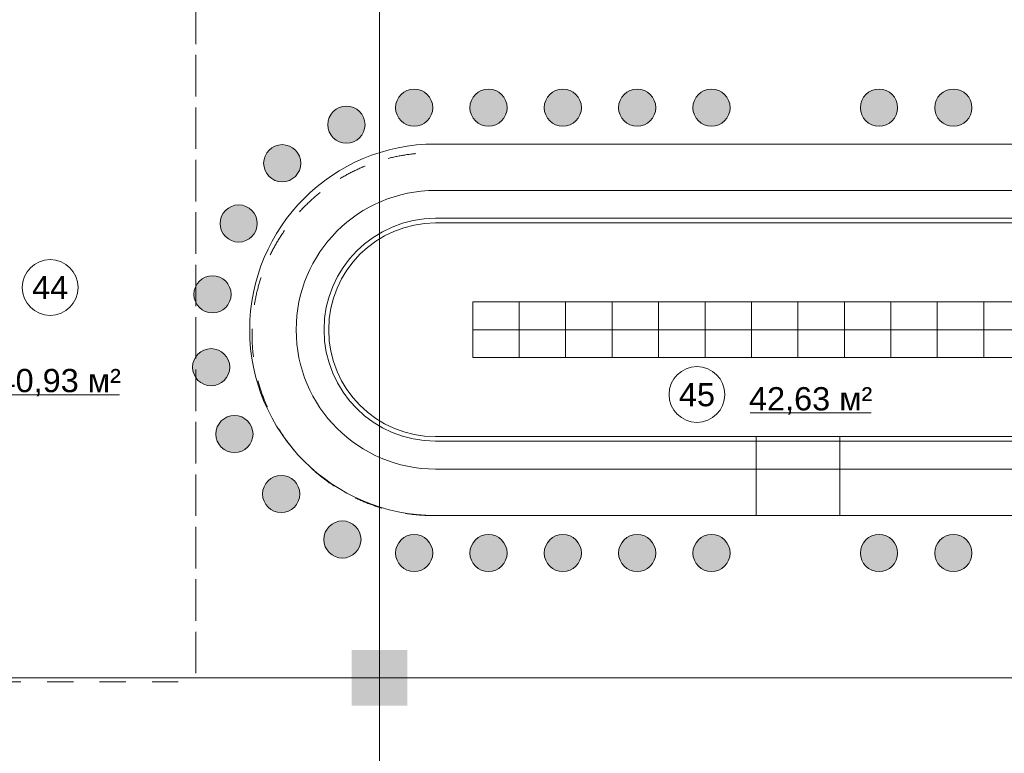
# Model space of a CAD drawing. Header units: millimetres. Extents: x -14761 to 157739, y -22400 to 107990.
# Tile 106 of 190: x 59129 to 69725, y 44187 to 52086. Entities that reach past the tile are written whole.
import ezdxf

# ---------------------------------------------------------------- set-up
doc = ezdxf.new("R2010")
doc.units = ezdxf.units.MM
doc.header["$MEASUREMENT"] = 0
doc.linetypes.add('Wipeout_Contour', pattern=[1000, 0, -1000])
doc.linetypes.add('Штриховая', pattern=[564.444447, 282.222223, -282.222223])
for name, color, linetype in [('Интерьер - конструкции мебели', 7, 'Continuous'), ('Интерьер - Мебель', 7, 'Continuous'), ('Конструктив - Колонны', 7, 'Continuous'), ('Элемент Модели - Зона', 7, 'Continuous'), ('Элемент Модели - Оси', 7, 'Continuous')]:
    doc.layers.add(name, color=color, linetype=linetype)
doc.styles.add('СГЕНЕРИР_СТИЛЬ_1', font='txt')

msp = doc.modelspace()

# ---------------------------------------------------------------- hatches: boundary and pattern name
at = {"layer": 'Интерьер - Мебель', "linetype": 'Continuous', "lineweight": 0, "true_color": 0xffffff}
for points in [[(63374, 50938, 1), (63374, 51338, 1)], [(64174, 50938, 1), (64174, 51338, 1)], [(64974, 50938, 1), (64974, 51338, 1)], [(65774, 50938, 1), (65774, 51338, 1)], [(66574, 50938, 1), (66574, 51338, 1)], [(68377, 50938, 1), (68377, 51338, 1)], [(69177, 50938, 1), (69177, 51338, 1)], [(62645, 50755, 1), (62645, 51155, 1)], [(61954, 50340, 1), (61954, 50740, 1)], [(61486, 49691, 1), (61486, 50091, 1)], [(61204, 48928, 1), (61204, 49328, 1)], [(61189, 48144, 1), (61189, 48544, 1)], [(61440, 47424, 1), (61440, 47824, 1)], [(61943, 46779, 1), (61943, 47179, 1)], [(62602, 46289, 1), (62602, 46689, 1)], [(63374, 46143, 1), (63374, 46543, 1)], [(64174, 46143, 1), (64174, 46543, 1)], [(64974, 46143, 1), (64974, 46543, 1)], [(65774, 46143, 1), (65774, 46543, 1)], [(66574, 46143, 1), (66574, 46543, 1)], [(68377, 46143, 1), (68377, 46543, 1)], [(69177, 46143, 1), (69177, 46543, 1)]]:
    msp.add_hatch(color=7, dxfattribs=at).paths.add_polyline_path(points)
at = {"layer": 'Конструктив - Колонны', "linetype": 'Continuous', "lineweight": 0, "true_color": 0x000000}
msp.add_hatch(color=18, dxfattribs=at).paths.add_polyline_path([(62700, 45300), (62700, 44700), (63300, 44700), (63300, 45300)])

# ---------------------------------------------------------------- linework, layer by layer
at = {"layer": 'Интерьер - конструкции мебели', "color": 7, "linetype": 'Continuous', "lineweight": 15, "flags": 128}
for points in [[(63604, 49947, 1), (63604, 47547), (71404, 47547, 1), (71404, 49947)], [(63604, 47597), (71404, 47597, 1), (71404, 49897), (63604, 49897, 1)]]:
    msp.add_lwpolyline(points, format="xyb", close=True, dxfattribs=at)
at = {"layer": 'Интерьер - Мебель', "color": 7, "linetype": 'Continuous', "lineweight": 15}
for p, q in [((64504, 48747), (64504, 49047)), ((65504, 48747), (65504, 49047)), ((66504, 48747), (66504, 49047)), ((67504, 48747), (67504, 49047)), ((68504, 48747), (68504, 49047)), ((69504, 48747), (69504, 49047)), ((64504, 48447), (64504, 48747)), ((65504, 48447), (65504, 48747)), ((66504, 48447), (66504, 48747)), ((67504, 48447), (67504, 48747)), ((68504, 48447), (68504, 48747)), ((69504, 48447), (69504, 48747))]:
    msp.add_line(p, q, dxfattribs=at)
at = {"layer": 'Интерьер - Мебель', "color": 7, "linetype": 'Continuous', "lineweight": 15, "flags": 128}
for points in [[(63374, 50938, 1), (63374, 51338, 1)], [(64174, 50938, 1), (64174, 51338, 1)], [(64974, 50938, 1), (64974, 51338, 1)], [(65774, 50938, 1), (65774, 51338, 1)], [(66574, 50938, 1), (66574, 51338, 1)], [(68377, 50938, 1), (68377, 51338, 1)], [(69177, 50938, 1), (69177, 51338, 1)], [(62645, 50755, -1), (62645, 51155, -1)], [(61954, 50340, -1), (61954, 50740, -1)], [(61486, 49691, -1), (61486, 50091, -1)], [(61204, 48928, -1), (61204, 49328, -1)], [(61189, 48144, -1), (61189, 48544, -1)], [(61440, 47424, -1), (61440, 47824, -1)], [(61943, 46779, -1), (61943, 47179, -1)], [(62602, 46289, -1), (62602, 46689, -1)], [(63374, 46143, 1), (63374, 46543, 1)], [(64174, 46143, 1), (64174, 46543, 1)], [(64974, 46143, 1), (64974, 46543, 1)], [(65774, 46143, 1), (65774, 46543, 1)], [(66574, 46143, 1), (66574, 46543, 1)], [(68377, 46143, 1), (68377, 46543, 1)], [(69177, 46143, 1), (69177, 46543, 1)]]:
    msp.add_lwpolyline(points, format="xyb", close=True, dxfattribs=at)
for points in [[(64004, 48747), (65004, 48747), (65004, 49047), (64004, 49047)], [(65004, 48747), (66004, 48747), (66004, 49047), (65004, 49047)], [(66004, 48747), (67004, 48747), (67004, 49047), (66004, 49047)], [(67004, 48747), (68004, 48747), (68004, 49047), (67004, 49047)], [(68004, 48747), (69004, 48747), (69004, 49047), (68004, 49047)], [(69004, 48747), (70004, 48747), (70004, 49047), (69004, 49047)], [(64004, 48447), (65004, 48447), (65004, 48747), (64004, 48747)], [(65004, 48447), (66004, 48447), (66004, 48747), (65004, 48747)], [(66004, 48447), (67004, 48447), (67004, 48747), (66004, 48747)], [(67004, 48447), (68004, 48447), (68004, 48747), (67004, 48747)], [(68004, 48447), (69004, 48447), (69004, 48747), (68004, 48747)], [(69004, 48447), (70004, 48447), (70004, 48747), (69004, 48747)]]:
    msp.add_lwpolyline(points, close=True, dxfattribs=at)
at = {"layer": 'Конструктив - Колонны', "color": 7, "linetype": 'Continuous', "lineweight": 15}
for p, q in [((63000, 45080), (63000, 45380)), ((62920, 45000), (62620, 45000)), ((63080, 45000), (63380, 45000)), ((63000, 44920), (63000, 44620))]:
    msp.add_line(p, q, dxfattribs=at)
msp.add_point((63000, 45000), dxfattribs=at)
at = {"layer": 'Элемент Модели - Зона', "color": 7, "linetype": 'Continuous', "lineweight": 15}
for p, q in [((58712, 48048), (60202, 48048)), ((66991, 47852), (68291, 47852))]:
    msp.add_line(p, q, dxfattribs=at)
at = {"layer": 'Элемент Модели - Зона', "color": 7, "linetype": 'Штриховая', "lineweight": 15, "flags": 128}
for points in [[(36150, 44957), (36110, 44957), (36110, 36320), (41880, 36320), (41880, 39142), (45143, 42405), (45157, 42391), (45157, 42420), (63300, 42420), (63300, 42400), (77400, 42400), (77400, 42420), (114081, 42420), (117317, 39177), (117320, 38842), (117320, 36305), (117360, 36305), (117360, 34300), (117120, 34300), (117120, 35700), (116700, 35700), (116700, 36100), (108300, 36100), (108300, 35700), (107700, 35700), (107700, 36100), (99320, 36100), (99320, 26970), (107700, 26970), (107700, 27650), (108300, 27650), (108300, 26460), (112380, 26460), (112380, 27370), (112500, 27370), (112500, 21180), (117120, 21180), (117120, 26250), (116650, 26250), (116650, 27750), (117120, 27750), (117120, 32800), (117360, 32800), (117360, 20150), (117120, 20150), (117120, 20940), (99320, 20940), (99320, 14650), (117120, 14650), (117120, 17700), (116700, 17700), (116700, 18326), (117120, 18326), (117120, 18650), (117360, 18650), (117360, 18320), (120850, 18320), (120850, 37205), (120239, 37205), (120239, 45000), (125700, 45000), (125700, 45300), (126300, 45300), (126300, 45000), (141025, 45000), (141025, 45100), (140125, 45100), (140125, 47500), (132700, 47500), (132700, 53680), (130530, 53680), (130530, 54300), (129183, 54300), (126300, 54300), (126300, 53700), (125700, 53700), (125700, 54213), (124800, 54213), (117300, 54213), (117300, 53700), (116700, 53700), (116700, 54213), (108300, 54213), (108300, 53700), (107700, 53700), (107700, 54213), (99300, 54213), (99300, 53700), (98700, 53700), (98700, 54213), (90650, 54213), (90650, 53700), (90050, 53700), (89950, 53700), (89950, 48633), (77450, 48633), (77450, 53800), (77450, 61690), (77460, 61690), (77460, 67850), (74720, 67850), (74720, 59730), (73965, 59730), (73965, 54212), (72300, 54212), (72300, 53700), (71700, 53700), (71700, 54212), (63300, 54212), (63300, 53700), (62700, 53700), (62700, 54212), (61025, 54212), (61025, 46500), (61025, 45000), (54300, 45000), (54300, 44700), (53700, 44700), (53700, 45000), (45300, 45000), (45300, 44700), (44700, 44700), (44700, 45000), (36750, 45000), (36750, 44700), (36150, 44700)], [(36110, 45157), (36110, 44957), (36150, 44957), (36150, 45300), (36750, 45300), (36750, 45000), (44700, 45000), (44700, 45300), (45300, 45300), (45300, 45000), (53700, 45000), (53700, 45300), (54300, 45300), (54300, 44957), (61025, 44957), (61025, 54213), (61036, 54213), (61036, 59730), (60580, 59730), (60580, 63080), (60300, 63080), (60300, 63320), (62680, 63320), (62680, 64500), (55920, 64500), (55920, 63320), (58800, 63320), (58800, 63080), (58000, 63080), (58000, 52600), (48600, 52600), (48600, 53700), (36110, 53700), (36110, 53650)]]:
    msp.add_lwpolyline(points, close=True, dxfattribs=at)
for points in [[(63582, 46747), (71426, 46747, 1), (71426, 50653), (63582, 50653, 1)], [(63582, 46747, -1), (63582, 50653), (71426, 50653, -1), (71426, 46747)]]:
    msp.add_lwpolyline(points, format="xyb", close=True, dxfattribs=at)
at = {"layer": 'Элемент Модели - Зона', "color": 7, "linetype": 'Continuous', "lineweight": 15, "flags": 128}
for points in [[(59757, 49202, 1), (59157, 49202, 1)], [(66717, 48050, 1), (66117, 48050, 1)]]:
    msp.add_lwpolyline(points, format="xyb", close=True, dxfattribs=at)
at = {"layer": 'Элемент Модели - Оси', "color": 7, "linetype": 'Continuous', "lineweight": 15}
for p, q in [((63000, 92200), (63000, -1975)), ((-12761, 45000), (155650, 45000))]:
    msp.add_line(p, q, dxfattribs=at)

# ---------------------------------------------------------------- texts
at = {"layer": 'Элемент Модели - Зона', "color": 7, "lineweight": 15, "char_height": 250, "attachment_point": 5, "style": 'СГЕНЕРИР_СТИЛЬ_1'}
for s, insert in [('\\A1;{\\pqc;\\fArial|b0|i0|c204|p38;44}', (59457, 49202)), ('\\A1;{\\pqc;\\fArial|b0|i0|c204|p38;240,93 м²}', (59457, 48177)), ('\\A1;{\\pqc;\\fArial|b0|i0|c204|p38;45}', (66417, 48047)), ('\\A1;{\\pqc;\\fArial|b0|i0|c204|p38;42,63 м²}', (67641, 47981))]:
    msp.add_mtext(s, dxfattribs=dict(at, insert=insert))

# ---------------------------------------------------------------- next in the draw order: wipeouts: each hides what was drawn before it
at = {"color": 254, "linetype": 'Wipeout_Contour', "lineweight": 0, "ltscale": 337335.246784}
msp.add_wipeout([(71404, 50747), (63604, 50747), (63604, 50247), (71404, 50247)], dxfattribs=at).dxf.layer = 'Интерьер - конструкции мебели'
at = {"color": 254, "linetype": 'Wipeout_Contour', "lineweight": 0, "ltscale": 336209.651335}
msp.add_wipeout([(67954, 46747), (71404, 46747), (71404, 47247), (67954, 47247)], dxfattribs=at).dxf.layer = 'Интерьер - конструкции мебели'

# ---------------------------------------------------------------- next in the draw order: linework, layer by layer
at = {"layer": 'Интерьер - конструкции мебели', "color": 7, "linetype": 'Continuous', "lineweight": 15, "flags": 128}
for points in [[(71404, 50747), (63604, 50747)], [(67954, 46747), (71404, 46747)]]:
    msp.add_lwpolyline(points, dxfattribs=at)

# ---------------------------------------------------------------- next in the draw order: wipeouts: each hides what was drawn before it
at = {"color": 254, "linetype": 'Wipeout_Contour', "lineweight": 0, "ltscale": 336377.728756}
msp.add_wipeout([(71404, 50247), (63604, 50247), (63604, 49947), (71404, 49947)], dxfattribs=at).dxf.layer = 'Интерьер - конструкции мебели'
at = {"color": 254, "linetype": 'Wipeout_Contour', "lineweight": 0, "ltscale": 337106.481439}
msp.add_wipeout([(67954, 47247), (71404, 47247), (71404, 47547), (67954, 47547)], dxfattribs=at).dxf.layer = 'Интерьер - конструкции мебели'

# ---------------------------------------------------------------- next in the draw order: linework, layer by layer
at = {"layer": 'Интерьер - конструкции мебели', "color": 7, "linetype": 'Continuous', "lineweight": 15}
for p, q in [((71404, 50247), (63604, 50247)), ((67954, 47247), (71404, 47247))]:
    msp.add_line(p, q, dxfattribs=at)
at = {"layer": 'Интерьер - конструкции мебели', "color": 7, "linetype": 'Continuous', "lineweight": 15, "flags": 128}
for points in [[(63604, 49947), (71404, 49947)], [(71404, 47547), (67954, 47547)]]:
    msp.add_lwpolyline(points, dxfattribs=at)
at = {"layer": 'Интерьер - конструкции мебели', "color": 7, "linetype": 'Continuous', "lineweight": 15}
for radius in [2000, 1500, 1200]:
    msp.add_arc((63604, 48747), radius, 90, 270, dxfattribs=at)

# ---------------------------------------------------------------- next in the draw order: wipeouts: each hides what was drawn before it
at = {"color": 254, "linetype": 'Wipeout_Contour', "lineweight": 0, "ltscale": 321934.315123}
msp.add_wipeout([(63604, 46747), (67054, 46747), (67054, 47247), (63604, 47247)], dxfattribs=at).dxf.layer = 'Интерьер - конструкции мебели'

# ---------------------------------------------------------------- next in the draw order: linework, layer by layer
at = {"layer": 'Интерьер - конструкции мебели', "color": 7, "linetype": 'Continuous', "lineweight": 15, "flags": 128}
msp.add_lwpolyline([(63604, 46747), (67054, 46747)], dxfattribs=at)

# ---------------------------------------------------------------- next in the draw order: wipeouts: each hides what was drawn before it
at = {"color": 254, "linetype": 'Wipeout_Contour', "lineweight": 0, "ltscale": 322870.840163}
msp.add_wipeout([(63604, 47247), (67054, 47247), (67054, 47547), (63604, 47547)], dxfattribs=at).dxf.layer = 'Интерьер - конструкции мебели'

# ---------------------------------------------------------------- next in the draw order: linework, layer by layer
at = {"layer": 'Интерьер - конструкции мебели', "color": 7, "linetype": 'Continuous', "lineweight": 15}
msp.add_line((63604, 47247), (67054, 47247), dxfattribs=at)
at = {"layer": 'Интерьер - конструкции мебели', "color": 7, "linetype": 'Continuous', "lineweight": 15, "flags": 128}
msp.add_lwpolyline([(67054, 47547), (63604, 47547)], dxfattribs=at)

# ---------------------------------------------------------------- next in the draw order: wipeouts: each hides what was drawn before it
at = {"color": 254, "linetype": 'Wipeout_Contour', "lineweight": 0, "ltscale": 329012.352969}
msp.add_wipeout([(67054, 46747), (67954, 46747), (67954, 47247), (67054, 47247)], dxfattribs=at).dxf.layer = 'Интерьер - конструкции мебели'

# ---------------------------------------------------------------- next in the draw order: linework, layer by layer
at = {"layer": 'Интерьер - конструкции мебели', "color": 7, "linetype": 'Continuous', "lineweight": 15, "flags": 128}
msp.add_lwpolyline([(67054, 46747), (67954, 46747)], dxfattribs=at)

# ---------------------------------------------------------------- next in the draw order: wipeouts: each hides what was drawn before it
at = {"color": 254, "linetype": 'Wipeout_Contour', "lineweight": 0, "ltscale": 329928.515617}
msp.add_wipeout([(67054, 47247), (67954, 47247), (67954, 47547), (67054, 47547)], dxfattribs=at).dxf.layer = 'Интерьер - конструкции мебели'

# ---------------------------------------------------------------- next in the draw order: linework, layer by layer
at = {"layer": 'Интерьер - конструкции мебели', "color": 7, "linetype": 'Continuous', "lineweight": 15}
for p, q in [((67054, 47597), (67054, 46747)), ((67954, 46747), (67954, 47597)), ((67054, 47247), (67954, 47247))]:
    msp.add_line(p, q, dxfattribs=at)
at = {"layer": 'Интерьер - конструкции мебели', "color": 7, "linetype": 'Continuous', "lineweight": 15, "flags": 128}
msp.add_lwpolyline([(67954, 47547), (67054, 47547)], dxfattribs=at)

doc.saveas('drawing.dxf')
